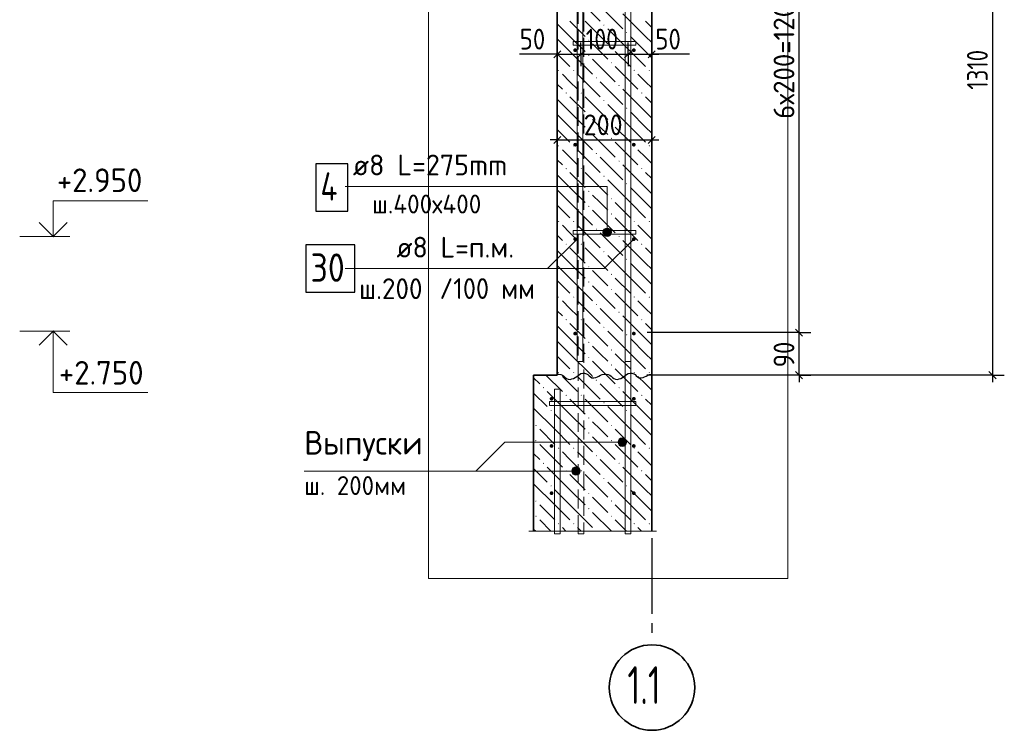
# Model space of a CAD drawing. Header units: millimetres. Extents: x 0 to 50400, y 0 to 35640.
# Tile 15 of 17: x 25795 to 38298, y 17922 to 26951. Entities that reach past the tile are written whole.
import ezdxf

# ---------------------------------------------------------------- set-up
doc = ezdxf.new("R2010")
doc.units = ezdxf.units.MM
doc.linetypes.add('______2', pattern=[324, 240, -84])
doc.linetypes.add('______5', pattern=[1320, 960, -120, 120, -120])
for name, color, linetype, lineweight in [('Standard', 7, 'Continuous', 25), ('Выпуски арматуры Г-обр.', 52, 'Continuous', 25), ('Высотные отметки', 7, 'Continuous', 25), ('ЖБ Стена верхний уровень', 7, 'Continuous', 35), ('Позиционная метка диаметр_ шаг', 7, 'Continuous', 13), ('Позиционная метка линия выноска', 7, 'Continuous', 13), ('Позиционная метка номер позиции', 7, 'Continuous', 13), ('Примечания', 7, 'Continuous', 13)]:
    doc.layers.add(name, color=color, linetype=linetype, lineweight=lineweight)
for name, color, linetype, true_color in [('Оси', 7, '______5', 0x656565), ('Стена обрамление П-обр.', 7, 'Continuous', 0xa0a0a0), ('Стена фоновая арматура У1', 7, '______2', 0xa0a0a0), ('Стена фоновая арматура Х1', 7, '______2', 0xa0a0a0), ('Стена фоновая затяжка С-обр.', 7, '______2', 0xa0a0a0)]:
    doc.layers.add(name, color=color, linetype=linetype, true_color=true_color)
doc.layers.add('Размерная выноска', color=7, linetype='Continuous')
doc.styles.add('ISOCPEUR', font='txt')

msp = doc.modelspace()

# ---------------------------------------------------------------- hatches: boundary and pattern name
at = {"layer": 'ЖБ Стена верхний уровень', "linetype": 'Continuous', "lineweight": 18, "transparency": 33554687}
for points in [[(33206, 26883), (33214, 26891), (33222, 26883), (33214, 26875)], [(33494, 26787), (33502, 26795), (33510, 26787), (33502, 26779)], [(33014, 26691), (33022, 26699), (33030, 26691), (33022, 26683)], [(33014, 26499), (33022, 26507), (33030, 26499), (33022, 26491)], [(33302, 26595), (33310, 26603), (33318, 26595), (33310, 26587)], [(33302, 26403), (33310, 26411), (33318, 26403), (33310, 26395)], [(32630, 26307), (32638, 26315), (32646, 26307), (32638, 26299)], [(32822, 26307), (32830, 26315), (32838, 26307), (32830, 26299)], [(33590, 26307), (33598, 26315), (33606, 26307), (33598, 26299)], [(33782, 26307), (33790, 26315), (33798, 26307), (33790, 26299)], [(33110, 26211), (33118, 26219), (33126, 26211), (33118, 26203)], [(32726, 26019), (32734, 26027), (32742, 26019), (32734, 26011)], [(32918, 26019), (32926, 26027), (32934, 26019), (32926, 26011)], [(33398, 26115), (33406, 26123), (33414, 26115), (33406, 26107)], [(33686, 26019), (33694, 26027), (33702, 26019), (33694, 26011)], [(33206, 25923), (33214, 25931), (33222, 25923), (33214, 25915)], [(33494, 25827), (33502, 25835), (33510, 25827), (33502, 25819)], [(33014, 25731), (33022, 25739), (33030, 25731), (33022, 25723)], [(33302, 25635), (33310, 25643), (33318, 25635), (33310, 25627)], [(33014, 25539), (33022, 25547), (33030, 25539), (33022, 25531)], [(33302, 25443), (33310, 25451), (33318, 25443), (33310, 25435)], [(32630, 25347), (32638, 25355), (32646, 25347), (32638, 25339)], [(32822, 25347), (32830, 25355), (32838, 25347), (32830, 25339)], [(33110, 25251), (33118, 25259), (33126, 25251), (33118, 25243)], [(33590, 25347), (33598, 25355), (33606, 25347), (33598, 25339)], [(33782, 25347), (33790, 25355), (33798, 25347), (33790, 25339)], [(33398, 25155), (33406, 25163), (33414, 25155), (33406, 25147)], [(32726, 25059), (32734, 25067), (32742, 25059), (32734, 25051)], [(32918, 25059), (32926, 25067), (32934, 25059), (32926, 25051)], [(33686, 25059), (33694, 25067), (33702, 25059), (33694, 25051)], [(33206, 24963), (33214, 24971), (33222, 24963), (33214, 24955)], [(33014, 24771), (33022, 24779), (33030, 24771), (33022, 24763)], [(33494, 24867), (33502, 24875), (33510, 24867), (33502, 24859)], [(33302, 24675), (33310, 24683), (33318, 24675), (33310, 24667)], [(33014, 24579), (33022, 24587), (33030, 24579), (33022, 24571)], [(32630, 24387), (32638, 24395), (32646, 24387), (32638, 24379)], [(32822, 24387), (32830, 24395), (32838, 24387), (32830, 24379)], [(33302, 24483), (33310, 24491), (33318, 24483), (33310, 24475)], [(33590, 24387), (33598, 24395), (33606, 24387), (33598, 24379)], [(33782, 24387), (33790, 24395), (33798, 24387), (33790, 24379)], [(33110, 24291), (33118, 24299), (33126, 24291), (33118, 24283)], [(33398, 24195), (33406, 24203), (33414, 24195), (33406, 24187)], [(32726, 24099), (32734, 24107), (32742, 24099), (32734, 24091)], [(32918, 24099), (32926, 24107), (32934, 24099), (32926, 24091)], [(33206, 24003), (33214, 24011), (33222, 24003), (33214, 23995)], [(33686, 24099), (33694, 24107), (33702, 24099), (33694, 24091)], [(33494, 23907), (33502, 23915), (33510, 23907), (33502, 23899)], [(33014, 23811), (33022, 23819), (33030, 23811), (33022, 23803)], [(33302, 23715), (33310, 23723), (33318, 23715), (33310, 23707)], [(33014, 23619), (33022, 23627), (33030, 23619), (33022, 23611)], [(33302, 23523), (33310, 23531), (33318, 23523), (33310, 23515)], [(32630, 23427), (32638, 23435), (32646, 23427), (32638, 23419)], [(32822, 23427), (32830, 23435), (32838, 23427), (32830, 23419)], [(33590, 23427), (33598, 23435), (33606, 23427), (33598, 23419)], [(33782, 23427), (33790, 23435), (33798, 23427), (33790, 23419)], [(33110, 23331), (33118, 23339), (33126, 23331), (33118, 23323)], [(32726, 23139), (32734, 23147), (32742, 23139), (32734, 23131)], [(32918, 23139), (32926, 23147), (32934, 23139), (32926, 23131)], [(33398, 23235), (33406, 23243), (33414, 23235), (33406, 23227)], [(33686, 23139), (33694, 23147), (33702, 23139), (33694, 23131)], [(33206, 23043), (33214, 23051), (33222, 23043), (33214, 23035)], [(33494, 22947), (33502, 22955), (33510, 22947), (33502, 22939)], [(33014, 22851), (33022, 22859), (33030, 22851), (33022, 22843)], [(33302, 22755), (33310, 22763), (33318, 22755), (33310, 22747)], [(33014, 22659), (33022, 22667), (33030, 22659), (33022, 22651)], [(33302, 22563), (33310, 22571), (33318, 22563), (33310, 22555)], [(32630, 22467), (32638, 22475), (32646, 22467), (32638, 22459)], [(32822, 22467), (32830, 22475), (32838, 22467), (32830, 22459)], [(33590, 22467), (33598, 22475), (33606, 22467), (33598, 22459)], [(33782, 22467), (33790, 22475), (33798, 22467), (33790, 22459)], [(32438, 22275), (32446, 22283), (32454, 22275), (32446, 22267)], [(33110, 22371), (33118, 22379), (33126, 22371), (33118, 22363)], [(33398, 22275), (33406, 22283), (33414, 22275), (33406, 22267)], [(32726, 22179), (32734, 22187), (32742, 22179), (32734, 22171)], [(32918, 22179), (32926, 22187), (32934, 22179), (32926, 22171)], [(33686, 22179), (33694, 22187), (33702, 22179), (33694, 22171)], [(33206, 22083), (33214, 22091), (33222, 22083), (33214, 22075)], [(32534, 21987), (32542, 21995), (32550, 21987), (32542, 21979)], [(33014, 21891), (33022, 21899), (33030, 21891), (33022, 21883)], [(33494, 21987), (33502, 21995), (33510, 21987), (33502, 21979)], [(32342, 21795), (32350, 21803), (32358, 21795), (32350, 21787)], [(33302, 21795), (33310, 21803), (33318, 21795), (33310, 21787)], [(33014, 21699), (33022, 21707), (33030, 21699), (33022, 21691)], [(32342, 21603), (32350, 21611), (32358, 21603), (32350, 21595)], [(32630, 21507), (32638, 21515), (32646, 21507), (32638, 21499)], [(32822, 21507), (32830, 21515), (32838, 21507), (32830, 21499)], [(33302, 21603), (33310, 21611), (33318, 21603), (33310, 21595)], [(33590, 21507), (33598, 21515), (33606, 21507), (33598, 21499)], [(33782, 21507), (33790, 21515), (33798, 21507), (33790, 21499)], [(33110, 21411), (33118, 21419), (33126, 21411), (33118, 21403)], [(32438, 21315), (32446, 21323), (32454, 21315), (32446, 21307)], [(33398, 21315), (33406, 21323), (33414, 21315), (33406, 21307)], [(32726, 21219), (32734, 21227), (32742, 21219), (32734, 21211)], [(32918, 21219), (32926, 21227), (32934, 21219), (32926, 21211)], [(33206, 21123), (33214, 21131), (33222, 21123), (33214, 21115)], [(33686, 21219), (33694, 21227), (33702, 21219), (33694, 21211)], [(32534, 21027), (32542, 21035), (32550, 21027), (32542, 21019)], [(33494, 21027), (33502, 21035), (33510, 21027), (33502, 21019)], [(33014, 20931), (33022, 20939), (33030, 20931), (33022, 20923)], [(32342, 20835), (32350, 20843), (32358, 20835), (32350, 20827)], [(33302, 20835), (33310, 20843), (33318, 20835), (33310, 20827)], [(32342, 20643), (32350, 20651), (32358, 20643), (32350, 20635)], [(33014, 20739), (33022, 20747), (33030, 20739), (33022, 20731)], [(33302, 20643), (33310, 20651), (33318, 20643), (33310, 20635)], [(32630, 20547), (32638, 20555), (32646, 20547), (32638, 20539)], [(32822, 20547), (32830, 20555), (32838, 20547), (32830, 20539)], [(33590, 20547), (33598, 20555), (33606, 20547), (33598, 20539)], [(33782, 20547), (33790, 20555), (33798, 20547), (33790, 20539)], [(33112, 20453), (33118, 20459), (33124, 20453)]]:
    msp.add_hatch(color=7, dxfattribs=at).paths.add_polyline_path(points, flags=16)
at = {"layer": 'Позиционная метка линия выноска', "linetype": 'Continuous', "lineweight": 13, "transparency": 33554687}
for points in [[(33301, 24277), (33208, 24277), (33200, 24250)], [(33301, 24277), (33200, 24250), (33308, 24250)], [(33281, 24296), (33227, 24296), (33208, 24277)], [(33281, 24296), (33208, 24277), (33301, 24277)], [(33227, 24296), (33281, 24296), (33254, 24304)], [(33308, 24250), (33200, 24250), (33208, 24223)], [(33308, 24250), (33208, 24223), (33301, 24223)], [(33301, 24223), (33208, 24223), (33227, 24203)], [(33301, 24223), (33227, 24203), (33281, 24203)], [(33281, 24203), (33227, 24203), (33254, 24196)], [(33420, 21537), (33420, 21630), (33400, 21611)], [(33447, 21530), (33447, 21638), (33420, 21630)], [(33447, 21530), (33420, 21630), (33420, 21537)], [(33474, 21537), (33474, 21630), (33447, 21638)], [(33474, 21537), (33447, 21638), (33447, 21530)], [(33493, 21557), (33493, 21611), (33474, 21630)], [(33493, 21557), (33474, 21630), (33474, 21537)], [(33400, 21557), (33400, 21611), (33393, 21584)], [(33420, 21537), (33400, 21611), (33400, 21557)], [(33493, 21611), (33493, 21557), (33501, 21584)], [(32832, 21171), (32832, 21264), (32812, 21244)], [(32859, 21163), (32859, 21271), (32832, 21264)], [(32859, 21163), (32832, 21264), (32832, 21171)], [(32886, 21171), (32886, 21264), (32859, 21271)], [(32886, 21171), (32859, 21271), (32859, 21163)], [(32905, 21190), (32905, 21244), (32886, 21264)], [(32905, 21190), (32886, 21264), (32886, 21171)], [(32812, 21190), (32812, 21244), (32805, 21217)], [(32832, 21171), (32812, 21244), (32812, 21190)], [(32905, 21244), (32905, 21190), (32913, 21217)]]:
    msp.add_hatch(color=7, dxfattribs=at).paths.add_polyline_path(points)
at = {"layer": 'Стена фоновая арматура У1', "linetype": 'Continuous', "lineweight": 13, "transparency": 33554687}
for points in [[(32873, 26563), (32871, 26572), (32866, 26580), (32858, 26585), (32849, 26587), (32840, 26585), (32832, 26580), (32827, 26572), (32825, 26563), (32827, 26554), (32832, 26546), (32840, 26541), (32849, 26539), (32858, 26541), (32866, 26546), (32871, 26554)], [(33617, 26563), (33615, 26572), (33610, 26580), (33602, 26585), (33593, 26587), (33584, 26585), (33576, 26580), (33571, 26572), (33569, 26563), (33571, 26554), (33576, 26546), (33584, 26541), (33593, 26539), (33602, 26541), (33610, 26546), (33615, 26554)], [(32873, 25363), (32871, 25372), (32866, 25380), (32858, 25385), (32849, 25387), (32840, 25385), (32832, 25380), (32827, 25372), (32825, 25363), (32827, 25354), (32832, 25346), (32840, 25341), (32849, 25339), (32858, 25341), (32866, 25346), (32871, 25354)], [(33617, 25363), (33615, 25372), (33610, 25380), (33602, 25385), (33593, 25387), (33584, 25385), (33576, 25380), (33571, 25372), (33569, 25363), (33571, 25354), (33576, 25346), (33584, 25341), (33593, 25339), (33602, 25341), (33610, 25346), (33615, 25354)], [(32873, 24163), (32871, 24172), (32866, 24180), (32858, 24185), (32849, 24187), (32840, 24185), (32832, 24180), (32827, 24172), (32825, 24163), (32827, 24154), (32832, 24146), (32840, 24141), (32849, 24139), (32858, 24141), (32866, 24146), (32871, 24154)], [(33617, 24163), (33615, 24172), (33610, 24180), (33602, 24185), (33593, 24187), (33584, 24185), (33576, 24180), (33571, 24172), (33569, 24163), (33571, 24154), (33576, 24146), (33584, 24141), (33593, 24139), (33602, 24141), (33610, 24146), (33615, 24154)], [(32873, 22963), (32871, 22972), (32866, 22980), (32858, 22985), (32849, 22987), (32840, 22985), (32832, 22980), (32827, 22972), (32825, 22963), (32827, 22954), (32832, 22946), (32840, 22941), (32849, 22939), (32858, 22941), (32866, 22946), (32871, 22954)], [(33617, 22963), (33615, 22972), (33610, 22980), (33602, 22985), (33593, 22987), (33584, 22985), (33576, 22980), (33571, 22972), (33569, 22963), (33571, 22954), (33576, 22946), (33584, 22941), (33593, 22939), (33602, 22941), (33610, 22946), (33615, 22954)], [(32573, 22135), (32571, 22144), (32566, 22152), (32558, 22157), (32549, 22159), (32540, 22157), (32532, 22152), (32527, 22144), (32525, 22135), (32527, 22126), (32532, 22118), (32540, 22113), (32549, 22111), (32558, 22113), (32566, 22118), (32571, 22126)], [(33617, 22135), (33615, 22144), (33610, 22152), (33602, 22157), (33593, 22159), (33584, 22157), (33576, 22152), (33571, 22144), (33569, 22135), (33571, 22126), (33576, 22118), (33584, 22113), (33593, 22111), (33602, 22113), (33610, 22118), (33615, 22126)], [(32573, 21535), (32571, 21544), (32566, 21552), (32558, 21557), (32549, 21559), (32540, 21557), (32532, 21552), (32527, 21544), (32525, 21535), (32527, 21526), (32532, 21518), (32540, 21513), (32549, 21511), (32558, 21513), (32566, 21518), (32571, 21526)], [(33617, 21535), (33615, 21544), (33610, 21552), (33602, 21557), (33593, 21559), (33584, 21557), (33576, 21552), (33571, 21544), (33569, 21535), (33571, 21526), (33576, 21518), (33584, 21513), (33593, 21511), (33602, 21513), (33610, 21518), (33615, 21526)], [(32573, 20935), (32571, 20944), (32566, 20952), (32558, 20957), (32549, 20959), (32540, 20957), (32532, 20952), (32527, 20944), (32525, 20935), (32527, 20926), (32532, 20918), (32540, 20913), (32549, 20911), (32558, 20913), (32566, 20918), (32571, 20926)], [(33617, 20935), (33615, 20944), (33610, 20952), (33602, 20957), (33593, 20959), (33584, 20957), (33576, 20952), (33571, 20944), (33569, 20935), (33571, 20926), (33576, 20918), (33584, 20913), (33593, 20911), (33602, 20913), (33610, 20918), (33615, 20926)]]:
    msp.add_hatch(color=7, dxfattribs=at).paths.add_polyline_path(points)

# ---------------------------------------------------------------- linework, layer by layer
at = {"layer": 'Standard', "color": 7, "linetype": 'Continuous', "lineweight": -3, "transparency": 33554687}
for p, q in [((38148, 30295), (38148, 22435)), ((32621, 26512), (32621, 26662)), ((32921, 26512), (32921, 26662)), ((33521, 26512), (33521, 26662)), ((33821, 26512), (33821, 26662)), ((32621, 26512), (32531, 26512)), ((32621, 26512), (32621, 26362)), ((32621, 26512), (32921, 26512)), ((32921, 26512), (32921, 26362)), ((32921, 26512), (33521, 26512)), ((33521, 26512), (33521, 26362)), ((33521, 26512), (33821, 26512)), ((33821, 26512), (33821, 26362)), ((33821, 26512), (33911, 26512)), ((32621, 25423), (32621, 25573)), ((33821, 25423), (33821, 25573)), ((32621, 25423), (32531, 25423)), ((32621, 25423), (32621, 25273)), ((32621, 25423), (33821, 25423)), ((33821, 25423), (33821, 25273)), ((33821, 25423), (33911, 25423)), ((35692, 22975), (35542, 22975)), ((35692, 22975), (35842, 22975)), ((35692, 22435), (33758, 22435)), ((38148, 22435), (33941, 22435)), ((35692, 22435), (35542, 22435)), ((35692, 22435), (35842, 22435)), ((35692, 22435), (35692, 22345)), ((38148, 22435), (37998, 22435)), ((38148, 22435), (38298, 22435)), ((38148, 22435), (38148, 22345))]:
    msp.add_line(p, q, dxfattribs=at)
at = {"layer": 'Standard', "color": 7, "linetype": 'Continuous', "lineweight": 25, "transparency": 33554687}
for p, q in [((32576, 26467), (32666, 26557)), ((32876, 26467), (32966, 26557)), ((33476, 26467), (33566, 26557)), ((33776, 26467), (33866, 26557)), ((32576, 25378), (32666, 25468)), ((33776, 25378), (33866, 25468)), ((35737, 22930), (35647, 23020)), ((35737, 22390), (35647, 22480)), ((38103, 22480), (38193, 22390))]:
    msp.add_line(p, q, dxfattribs=at)
at = {"layer": 'Standard', "color": 7, "linetype": 'Continuous', "lineweight": 13, "transparency": 33554687}
for p, q in [((25795, 24195), (26431, 24195)), ((25795, 22995), (26431, 22995))]:
    msp.add_line(p, q, dxfattribs=at)
at = {"layer": 'Standard', "color": 254, "linetype": 'Continuous', "lineweight": 13, "true_color": 0xc4c4ff, "transparency": 33554687}
msp.add_lwpolyline([(30987, 19853), (35548, 19853), (35548, 33802), (30987, 33802), (30987, 19853)], dxfattribs=at)
at = {"layer": 'Standard', "color": 7, "linetype": 'Continuous', "lineweight": -3, "transparency": 33554687}
for points in [[(35692, 22975), (35692, 23115), (35692, 23115), (35692, 30175)], [(35692, 22975), (35671, 22975), (35671, 22975), (35671, 22975), (35671, 22975), (35671, 22975), (35671, 22975), (33761, 22975)], [(35692, 22435), (35692, 22444), (35692, 22444), (35692, 22975)]]:
    msp.add_lwpolyline(points, dxfattribs=at)
at = {"layer": 'Standard', "color": 7, "linetype": 'Continuous', "lineweight": 13, "transparency": 33554687}
for points in [[(26222, 24195), (26222, 24651), (27422, 24651)], [(26222, 22995), (26222, 22215), (27422, 22215)]]:
    msp.add_lwpolyline(points, dxfattribs=at)
at = {"layer": 'Standard', "color": 7, "linetype": 'Continuous', "lineweight": 35, "transparency": 33554687}
for points in [[(26044, 24374), (26222, 24195), (26400, 24374)], [(26044, 22817), (26222, 22995), (26400, 22817)]]:
    msp.add_lwpolyline(points, dxfattribs=at)
at = {"layer": 'Выпуски арматуры Г-обр.', "color": 251, "linetype": '______2', "lineweight": 13, "true_color": 0x656565, "transparency": 33554687}
msp.add_lwpolyline([(32957, 29635), (32957, 20417), (32885, 20417), (32885, 29635), (32957, 29635)], dxfattribs=at)
at = {"layer": 'ЖБ Стена верхний уровень', "color": 7, "linetype": 'Continuous', "lineweight": 35, "transparency": 33554687}
for p, q in [((32621, 30295), (32621, 22435)), ((33821, 22435), (33821, 30295)), ((32321, 22435), (32321, 20453)), ((32621, 22435), (32321, 22435)), ((33821, 20453), (33821, 22435))]:
    msp.add_line(p, q, dxfattribs=at)
at = {"layer": 'ЖБ Стена верхний уровень', "color": 9, "linetype": 'Continuous', "lineweight": 18, "true_color": 0xc7c7c7, "transparency": 33554687}
for p, q in [((32878, 27219), (33166, 26931)), ((33166, 27123), (33454, 26835)), ((33742, 26739), (33454, 27027)), ((32782, 26739), (32621, 26900)), ((32782, 26931), (32974, 26739)), ((32974, 26931), (33262, 26643)), ((33742, 26931), (33821, 26852)), ((33550, 26547), (33262, 26835)), ((32621, 26708), (32782, 26547)), ((32782, 26739), (32974, 26547)), ((33166, 26547), (33070, 26643)), ((33550, 26739), (33742, 26547)), ((33742, 26739), (33821, 26660)), ((32621, 26516), (32782, 26355)), ((32782, 26547), (33070, 26259)), ((33262, 26451), (33166, 26547)), ((33358, 26547), (33550, 26355)), ((33550, 26547), (33742, 26355)), ((33742, 26547), (33821, 26468)), ((33070, 26451), (33358, 26163)), ((32782, 26163), (32686, 26259)), ((32878, 26259), (33166, 25971)), ((33358, 26355), (33646, 26067)), ((33742, 26163), (33646, 26259)), ((32621, 26132), (32686, 26067)), ((32878, 26067), (32782, 26163)), ((33166, 26163), (33454, 25875)), ((33821, 26084), (33742, 26163)), ((33742, 25779), (33454, 26067)), ((32782, 25779), (32621, 25940)), ((32782, 25971), (32974, 25779)), ((32974, 25971), (33262, 25683)), ((33742, 25971), (33821, 25892)), ((32782, 25779), (32974, 25587)), ((33550, 25587), (33262, 25875)), ((33550, 25779), (33742, 25587)), ((33742, 25779), (33821, 25700)), ((32621, 25748), (32782, 25587)), ((33166, 25587), (33070, 25683)), ((32621, 25556), (32782, 25395)), ((32782, 25587), (33070, 25299)), ((33262, 25491), (33166, 25587)), ((33358, 25587), (33550, 25395)), ((33550, 25587), (33742, 25395)), ((33742, 25587), (33821, 25508)), ((33070, 25491), (33358, 25203)), ((33358, 25395), (33646, 25107)), ((32782, 25203), (32686, 25299)), ((32878, 25299), (33166, 25011)), ((33742, 25203), (33646, 25299)), ((32621, 25172), (32686, 25107)), ((32878, 25107), (32782, 25203)), ((33166, 25203), (33454, 24915)), ((33821, 25124), (33742, 25203)), ((32782, 25011), (32974, 24819)), ((32974, 25011), (33262, 24723)), ((33742, 24819), (33454, 25107)), ((33742, 25011), (33821, 24932)), ((32782, 24819), (32621, 24980)), ((33550, 24627), (33262, 24915)), ((32621, 24788), (32782, 24627)), ((32782, 24819), (32974, 24627)), ((33550, 24819), (33742, 24627)), ((33742, 24819), (33821, 24740)), ((33166, 24627), (33070, 24723)), ((32621, 24596), (32782, 24435)), ((32782, 24627), (33070, 24339)), ((33070, 24531), (33358, 24243)), ((33262, 24531), (33166, 24627)), ((33358, 24627), (33550, 24435)), ((33550, 24627), (33742, 24435)), ((33742, 24627), (33821, 24548)), ((33358, 24435), (33646, 24147)), ((32782, 24243), (32686, 24339)), ((32878, 24339), (33166, 24051)), ((33742, 24243), (33646, 24339)), ((32621, 24212), (32686, 24147)), ((32878, 24147), (32782, 24243)), ((33166, 24243), (33454, 23955)), ((33742, 23859), (33454, 24147)), ((33821, 24164), (33742, 24243)), ((32782, 23859), (32621, 24020)), ((32782, 24051), (32974, 23859)), ((32974, 24051), (33262, 23763)), ((33742, 24051), (33821, 23972)), ((33550, 23667), (33262, 23955)), ((32621, 23828), (32782, 23667)), ((32782, 23859), (32974, 23667)), ((33166, 23667), (33070, 23763)), ((33550, 23859), (33742, 23667)), ((33742, 23859), (33821, 23780)), ((32621, 23636), (32782, 23475)), ((32782, 23667), (33070, 23379)), ((33262, 23571), (33166, 23667)), ((33358, 23667), (33550, 23475)), ((33550, 23667), (33742, 23475)), ((33742, 23667), (33821, 23588)), ((33070, 23571), (33358, 23283)), ((33358, 23475), (33646, 23187)), ((32782, 23283), (32686, 23379)), ((32878, 23187), (32782, 23283)), ((32878, 23379), (33166, 23091)), ((33166, 23283), (33454, 22995)), ((33742, 23283), (33646, 23379)), ((33821, 23204), (33742, 23283)), ((32621, 23252), (32686, 23187)), ((33742, 22899), (33454, 23187)), ((32782, 22899), (32621, 23060)), ((32782, 23091), (32974, 22899)), ((32974, 23091), (33262, 22803)), ((33742, 23091), (33821, 23012)), ((32782, 22899), (32974, 22707)), ((33550, 22707), (33262, 22995)), ((33550, 22899), (33742, 22707)), ((33742, 22899), (33821, 22820)), ((32621, 22868), (32782, 22707)), ((33166, 22707), (33070, 22803)), ((32621, 22676), (32782, 22515)), ((32782, 22707), (33054, 22435)), ((33262, 22611), (33166, 22707)), ((33358, 22707), (33550, 22515)), ((33550, 22707), (33742, 22515)), ((33742, 22707), (33821, 22628)), ((33070, 22611), (33246, 22435)), ((33358, 22515), (33438, 22435)), ((32321, 22400), (32398, 22323)), ((32478, 22435), (32686, 22227)), ((32782, 22323), (32686, 22419)), ((32878, 22419), (33166, 22131)), ((33054, 22435), (33070, 22419)), ((33246, 22435), (33358, 22323)), ((33438, 22435), (33646, 22227)), ((33742, 22323), (33646, 22419)), ((32878, 22227), (32782, 22323)), ((33166, 22323), (33454, 22035)), ((33821, 22244), (33742, 22323)), ((32321, 22208), (32494, 22035)), ((32782, 21939), (32494, 22227)), ((32782, 22131), (32974, 21939)), ((32974, 22131), (33262, 21843)), ((33742, 21939), (33454, 22227)), ((33742, 22131), (33821, 22052)), ((32590, 21747), (32321, 22016)), ((33550, 21747), (33262, 22035)), ((32590, 21939), (32782, 21747)), ((32782, 21939), (32974, 21747)), ((33550, 21939), (33742, 21747)), ((33742, 21939), (33821, 21860)), ((33166, 21747), (33070, 21843)), ((32398, 21747), (32590, 21555)), ((32590, 21747), (32782, 21555)), ((32782, 21747), (33070, 21459)), ((33070, 21651), (33358, 21363)), ((33262, 21651), (33166, 21747)), ((33358, 21747), (33550, 21555)), ((33550, 21747), (33742, 21555)), ((33742, 21747), (33821, 21668)), ((32398, 21555), (32686, 21267)), ((33358, 21555), (33646, 21267)), ((32321, 21440), (32398, 21363)), ((32782, 21363), (32686, 21459)), ((32878, 21459), (33166, 21171)), ((33742, 21363), (33646, 21459)), ((32782, 20979), (32494, 21267)), ((32878, 21267), (32782, 21363)), ((33166, 21363), (33454, 21075)), ((33742, 20979), (33454, 21267)), ((33821, 21284), (33742, 21363)), ((32321, 21248), (32494, 21075)), ((32782, 21171), (32974, 20979)), ((32974, 21171), (33262, 20883)), ((33742, 21171), (33821, 21092)), ((32590, 20787), (32321, 21056)), ((33550, 20787), (33262, 21075)), ((32590, 20979), (32782, 20787)), ((32782, 20979), (32974, 20787)), ((33166, 20787), (33070, 20883)), ((33550, 20979), (33742, 20787)), ((33742, 20979), (33821, 20900)), ((32398, 20787), (32590, 20595)), ((32590, 20787), (32782, 20595)), ((32782, 20787), (33070, 20499)), ((33262, 20691), (33166, 20787)), ((33358, 20787), (33550, 20595)), ((33550, 20787), (33742, 20595)), ((33742, 20787), (33821, 20708)), ((33070, 20691), (33308, 20453)), ((32398, 20595), (32540, 20453)), ((33358, 20595), (33500, 20453)), ((32321, 20480), (32348, 20453)), ((32732, 20453), (32686, 20499)), ((32878, 20499), (32924, 20453)), ((33692, 20453), (33646, 20499))]:
    msp.add_line(p, q, dxfattribs=at)
at = {"layer": 'Оси', "color": 8, "linetype": '______5', "lineweight": -3, "transparency": 33554687}
msp.add_line((33821, 24323), (33821, 19146), dxfattribs=at)
at = {"layer": 'Оси', "color": 7, "linetype": 'Continuous', "lineweight": 35, "transparency": 33554687}
msp.add_circle((33824, 18466), 543, dxfattribs=at)
at = {"layer": 'Позиционная метка линия выноска', "color": 7, "linetype": 'Continuous', "lineweight": 13, "transparency": 33554687}
for p, q in [((33254, 24304), (33254, 24304)), ((33200, 24250), (33200, 24250)), ((33254, 24196), (33254, 24196)), ((33308, 24250), (33308, 24250)), ((33447, 21638), (33447, 21638)), ((33393, 21584), (33393, 21584)), ((33447, 21530), (33447, 21530)), ((33501, 21584), (33501, 21584)), ((32859, 21271), (32859, 21271)), ((32805, 21217), (32805, 21217)), ((32859, 21163), (32859, 21163)), ((32913, 21217), (32913, 21217))]:
    msp.add_line(p, q, dxfattribs=at)
for points in [[(29926, 24832), (33254, 24832), (33254, 24250)], [(29926, 23789), (32498, 23789), (32873, 24163)], [(29926, 23789), (33218, 23789), (33593, 24163)], [(33447, 21584), (31954, 21584), (31587, 21217)], [(32859, 21217), (32209, 21217), (29408, 21217)]]:
    msp.add_lwpolyline(points, dxfattribs=at)
for centre in [(33254, 24250), (33447, 21584), (32859, 21217)]:
    msp.add_circle(centre, 54, dxfattribs=at)
at = {"layer": 'Примечания', "color": 7, "linetype": 'Continuous', "lineweight": 25, "transparency": 33554687}
msp.add_line((33821, 22446), (33821, 22446), dxfattribs=at)
for points in [[(32621, 22446), (32643, 22446), (32667, 22443), (32689, 22435), (32706, 22422), (32721, 22406), (32738, 22393), (32761, 22385), (32784, 22380), (32807, 22386), (32829, 22394), (32850, 22404), (32868, 22417), (32885, 22430), (32902, 22444), (32922, 22455), (32945, 22461), (32969, 22460), (32992, 22453), (33010, 22441), (33025, 22426), (33042, 22412), (33062, 22402), (33086, 22399), (33110, 22405), (33131, 22414), (33151, 22424), (33172, 22434), (33193, 22444), (33216, 22449), (33221, 22449)], [(33221, 22446), (33243, 22446), (33267, 22443), (33289, 22435), (33306, 22422), (33321, 22406), (33338, 22393), (33361, 22385), (33384, 22380), (33407, 22386), (33429, 22394), (33450, 22404), (33468, 22417), (33485, 22430), (33502, 22444), (33522, 22455), (33545, 22461), (33569, 22460), (33592, 22453), (33610, 22441), (33625, 22426), (33642, 22412), (33662, 22402), (33686, 22399), (33710, 22405), (33731, 22414), (33751, 22424), (33772, 22434), (33793, 22444), (33816, 22449), (33821, 22449)]]:
    msp.add_lwpolyline(points, dxfattribs=at)
at = {"layer": 'Размерная выноска', "color": 7, "linetype": 'Continuous', "lineweight": -3, "transparency": 33554687}
for p, q in [((32621, 26512), (32141, 26512)), ((34301, 26512), (33821, 26512))]:
    msp.add_line(p, q, dxfattribs=at)
at = {"layer": 'Размерная выноска', "color": 7, "linetype": 'Continuous', "lineweight": 13, "transparency": 33554687}
msp.add_line((33881, 20453), (32261, 20453), dxfattribs=at)
at = {"layer": 'Стена обрамление П-обр.', "color": 38, "linetype": 'Continuous', "lineweight": 13, "true_color": 0x5f1e0f, "transparency": 33554687}
for points in [[(32945, 31363), (32945, 22609), (32873, 22609), (32873, 31368)], [(33557, 31368), (33557, 22609), (33485, 22609)], [(33485, 22609), (33485, 31363)]]:
    msp.add_lwpolyline(points, dxfattribs=at)
at = {"layer": 'Стена фоновая арматура У1', "color": 7, "linetype": 'Continuous', "lineweight": 25, "transparency": 33554687}
msp.add_lwpolyline([(29428, 23489), (30052, 23489), (30052, 24089), (29428, 24089), (29428, 23489)], dxfattribs=at)
at = {"layer": 'Стена фоновая арматура Х1', "color": 7, "linetype": 'Continuous', "lineweight": 18, "transparency": 33554687}
for points in [[(33485, 20417), (33485, 29635), (33557, 29635), (33557, 20417), (33485, 20417)], [(32585, 20417), (32585, 22255), (32657, 22255), (32657, 20417), (32585, 20417)]]:
    msp.add_lwpolyline(points, dxfattribs=at)
at = {"layer": 'Стена фоновая затяжка С-обр.', "color": 98, "linetype": 'Continuous', "lineweight": 13, "true_color": 0x005000, "transparency": 33554687}
for points in [[(32822, 26674), (33620, 26674), (33620, 26626), (32822, 26626), (32822, 26674)], [(32822, 24274), (33620, 24274), (33620, 24226), (32822, 24226), (32822, 24274)], [(33620, 22051), (32522, 22051), (32522, 22099), (33620, 22099), (33620, 22051)]]:
    msp.add_lwpolyline(points, dxfattribs=at)
at = {"layer": 'Стена фоновая затяжка С-обр.', "color": 7, "linetype": 'Continuous', "lineweight": 25, "transparency": 33554687}
msp.add_lwpolyline([(29554, 24520), (29962, 24520), (29962, 25120), (29554, 25120), (29554, 24520)], dxfattribs=at)

# ---------------------------------------------------------------- texts
at = {"layer": 'Standard', "color": 7, "linetype": 'Continuous', "lineweight": 25, "transparency": 33554687, "char_height": 264, "attachment_point": 7, "rotation": 90, "style": 'ISOCPEUR'}
for s, insert, width in [('\\W0.94;6х200=1200', (35632, 25691), 1918.46), ('\\W0.80;1310', (38088, 26062), 738.86), ('\\W0.87;90', (35632, 22534), 484.71)]:
    msp.add_mtext(s, dxfattribs=dict(at, insert=insert, width=width))
at = {"layer": 'Standard', "color": 7, "linetype": 'Continuous', "lineweight": 25, "transparency": 33554687, "attachment_point": 7, "style": 'ISOCPEUR'}
for s, insert, char_height, width in [('\\W0.87;50', (32144, 26572), 264, 484.71), ('\\W0.83;100', (32983, 26572), 264, 610.29), ('\\W0.87;50', (33866, 26572), 264, 484.71), ('\\W0.91;200', (32957, 25483), 264, 674.38), ('\\W0.95;+2.950', (26267, 24761), 300, 1281.44)]:
    msp.add_mtext(s, dxfattribs=dict(at, insert=insert, char_height=char_height, width=width))
at = {"layer": 'Standard', "color": 7, "linetype": 'Continuous', "lineweight": 18, "transparency": 33554687, "insert": (30269, 24489), "char_height": 240, "width": 1627.25, "attachment_point": 7, "style": 'ISOCPEUR'}
msp.add_mtext('\\W0.97;ш.400х400', dxfattribs=at)
at = {"layer": 'Высотные отметки', "color": 7, "linetype": 'Continuous', "lineweight": 25, "transparency": 33554687, "insert": (26293, 22315), "char_height": 300, "width": 1281.43, "attachment_point": 7, "style": 'ISOCPEUR'}
msp.add_mtext('\\W0.95;+2.750', dxfattribs=at)
at = {"layer": 'Оси', "color": 7, "linetype": 'Continuous', "lineweight": 35, "transparency": 33554687, "insert": (33512, 18257), "char_height": 480, "width": 788, "attachment_point": 7, "style": 'ISOCPEUR'}
msp.add_mtext('\\W0.68;1.1', dxfattribs=at)
at = {"layer": 'Позиционная метка диаметр_ шаг', "color": 7, "linetype": 'Continuous', "lineweight": 25, "transparency": 33554687, "attachment_point": 7, "style": 'ISOCPEUR'}
for s, insert, char_height, width in [('\\W0.96;Выпуски', (29408, 21344), 300, 1643.32), ('\\W0.96;ш. 200мм', (29408, 20912), 240, 1435.07)]:
    msp.add_mtext(s, dxfattribs=dict(at, insert=insert, char_height=char_height, width=width))
at = {"layer": 'Позиционная метка номер позиции', "color": 7, "linetype": 'Continuous', "lineweight": 25, "transparency": 33554687, "insert": (31126, 23403), "char_height": 264, "width": 1388.4, "attachment_point": 7, "style": 'ISOCPEUR'}
msp.add_mtext('\\W0.92;/100 мм', dxfattribs=at)
at = {"layer": 'Стена фоновая арматура У1', "color": 7, "linetype": 'Continuous', "lineweight": 13, "transparency": 33554687, "attachment_point": 7, "style": 'ISOCPEUR'}
for s, insert, char_height, width in [('\\W0.97;ø8 L=п.м. ', (30579, 23929), 264, 1790.25), ('\\W0.87;30', (29488, 23621), 360, 660.97), ('\\W0.95;ш.200 ', (30104, 23401), 264, 1154.56)]:
    msp.add_mtext(s, dxfattribs=dict(at, insert=insert, char_height=char_height, width=width))
at = {"layer": 'Стена фоновая затяжка С-обр.', "color": 7, "linetype": 'Continuous', "lineweight": 13, "transparency": 33554687, "attachment_point": 7, "style": 'ISOCPEUR'}
for s, insert, char_height, width in [('\\W0.98;ø8 L=275mm ', (30025, 24973), 264, 2266.23), ('\\W0.80;4', (29614, 24652), 360, 431.81)]:
    msp.add_mtext(s, dxfattribs=dict(at, insert=insert, char_height=char_height, width=width))

doc.saveas('drawing.dxf')
